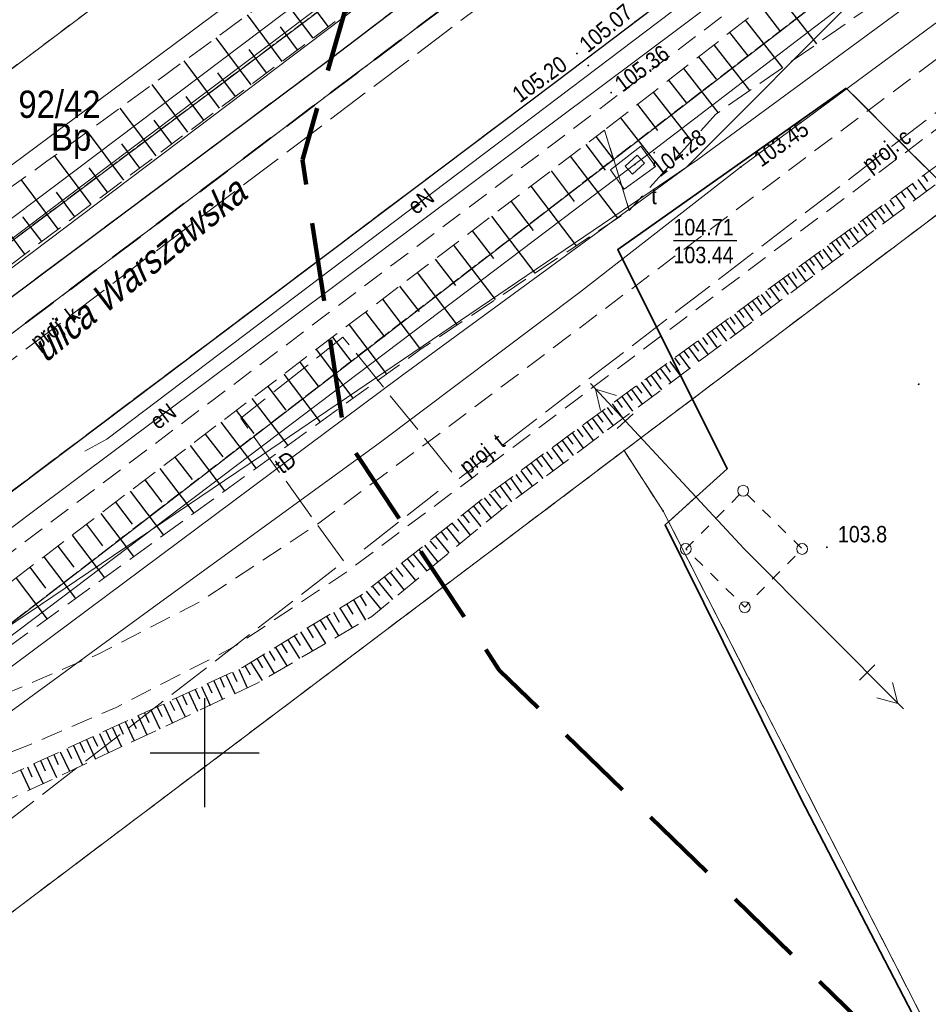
# Model space of a CAD drawing. Extents: x 7489187 to 7491099, y 5781939 to 5785132.
# Tile 11 of 217: x 7490292 to 7490333, y 5784338 to 5784384. Entities that reach past the tile are written whole.
import ezdxf
from ezdxf.enums import TextEntityAlignment as Align

# ---------------------------------------------------------------- set-up
doc = ezdxf.new("R2010")
doc.units = 0
doc.header["$MEASUREMENT"] = 0
for name, pattern in [('1.5_0.5', [2, 1.5, -0.5]), ('1.5_1.0', [2.5, 1.5, -1]), ('218-500', [1, 0.5, -0.5]), ('219-500', [0]), ('4', [1.8, 1.2, -0.6]), ('mz1.0_0.5', [1.5, 1, -0.5]), ('mz1.25_0.5', [1.75, 1.25, -0.5]), ('mz2.0_0.5', [2.5, 2, -0.5]), ('sm05_500', [1, 0.5, -0.5])]:
    doc.linetypes.add(name, pattern=pattern)
doc.layers.get('0').update_dxf_attribs({"linetype": 'CONTINUOUS', "lineweight": 5})
for name, color, linetype, transparency in [('0 Inne (niezydentyfikowane)', 7, 'CONTINUOUS', 0.8), ('203-Punkt załamania granicy działki nie stabilizowany', 7, 'CONTINUOUS', 0.8), ('210-Oznaczenie użytku', 7, 'CONTINUOUS', 0.8), ('211-Nr działki', 7, 'CONTINUOUS', 0.8), ('216-Granica obrębu', 7, 'CONTINUOUS', 0.8), ('217-Granica konturu klasyfikcyjnego', 7, 'CONTINUOUS', 0.8), ('218-Granica użytku', 7, 'CONTINUOUS', 0.8), ('219-Linia granicy', 7, 'CONTINUOUS', 0.8), ('994-Nazwa ulicy', 7, 'CONTINUOUS', 0.8), ('chodnik (powierzchnia)', 7, 'CONTINUOUS', 0.8), ('jezdnia (powierzchnia)', 7, 'CONTINUOUS', 0.8), ('komora podziemna - przewód telekomunikacyjny (powierzchnia)', 7, 'CONTINUOUS', 0.8), ('krawężnik (linia)', 7, 'CONTINUOUS', 0.8), ('Obszar opracowania', 7, 'CONTINUOUS', 0.8), ('ogrodzenie trwałe (linia)', 7, 'CONTINUOUS', 0.8), ('przewód ciepłowniczy - projektowany lub w budowie (linia) - ob. projektowany', 7, 'CONTINUOUS', 0.8), ('przewód ciepłowniczy - projektowany lub w budowie (linia) - ob. projektowany-Atr1', 7, 'CONTINUOUS', 0.8), ('przewód elektroenergetyczny (linia)', 7, 'CONTINUOUS', 0.8), ('przewód elektroenergetyczny (linia)-Atr1', 7, 'CONTINUOUS', 0.8), ('przewód elektroenergetyczny wysokiego napięcia (linia) - symbol', 7, 'CONTINUOUS', 0.8), ('przewód gazowy (linia)', 7, 'CONTINUOUS', 0.8), ('przewód kanalizacyjny - projektowany lub w budowie (linia) - ob. projektowany', 7, 'CONTINUOUS', 0.8), ('przewód kanalizacyjny - projektowany lub w budowie (linia) - ob. projektowany-Atr1', 7, 'CONTINUOUS', 0.8), ('przewód telekomunikacyjny (linia)', 7, 'CONTINUOUS', 0.8), ('przewód telekomunikacyjny (linia)-Atr1', 7, 'CONTINUOUS', 0.8), ('przewód telekomunikacyjny - projektowany lub w budowie (linia) - ob. projektowany', 7, 'CONTINUOUS', 0.8), ('przewód telekomunikacyjny - projektowany lub w budowie (linia) - ob. projektowany-Atr1', 7, 'CONTINUOUS', 0.8), ('przewód wodociągowy (linia)', 7, 'CONTINUOUS', 0.8), ('punkt o określonej wysokości (sieć elektroenergetyczna)', 7, 'CONTINUOUS', 0.8), ('punkt o określonej wysokości (sieć elektroenergetyczna)-Atr2', 7, 'CONTINUOUS', 0.8), ('punkt o określonej wysokości (sieć telekomunikacyjna)', 7, 'CONTINUOUS', 0.8), ('punkt o określonej wysokości (sieć telekomunikacyjna)-Atr2', 7, 'CONTINUOUS', 0.8), ('punkt o określonej wysokości (sieć telekomunikacyjna)-Atr3', 7, 'CONTINUOUS', 0.8), ('punkt wysokościowy naturalny', 7, 'CONTINUOUS', 0.8), ('punkt wysokościowy naturalny-Atr2', 7, 'CONTINUOUS', 0.8), ('punkt wysokościowy sztuczny', 7, 'CONTINUOUS', 0.8), ('punkt wysokościowy sztuczny-Atr2', 7, 'CONTINUOUS', 0.8), ('Siatka', 7, 'CONTINUOUS', 0.8), ('skarpa nieumocniona (powierzchnia)', 7, 'CONTINUOUS', 0.8), ('słup kratowy (powierzchnia)', 7, 'CONTINUOUS', 0.8), ('słup kratowy (powierzchnia) - symbol', 7, 'CONTINUOUS', 0.8), ('właz prostokątny - siec telekomunikacyjna (punkt)', 7, 'CONTINUOUS', 0.8), ('właz prostokątny - siec telekomunikacyjna (punkt)-Atr17', 7, 'CONTINUOUS', 0.8), ('ścieżka (powierzchnia)', 7, 'CONTINUOUS', 0.8)]:
    doc.layers.add(name, color=color, linetype=linetype, transparency=transparency)
doc.styles.get("Standard").update_dxf_attribs({"font": 'txt', "width": 0.75})
doc.linetypes.add('902-500', pattern='A,3.75,0,[1,ksztalty.shx,S=0.5,R=0,X=0,Y=0],3.75', length=7.5)

# ---------------------------------------------------------------- blocks, each defined once
blk = doc.blocks.new('203')
at = {"linetype": 'Continuous', "lineweight": 0}
h = blk.add_hatch(color=0, dxfattribs=at)
edge = h.paths.add_edge_path()
edge.add_arc((0, 0), 0.045, 0, 360)
blk = doc.blocks.new('PE02')
at = {"color": 0, "linetype": 'Continuous', "lineweight": 13}
for p, q in [((8, -0.5), (8, 0.5)), ((10, 0), (9.134, 0.5)), ((10.35, 0), (0, 0)), ((10, 0), (9.134, -0.5))]:
    blk.add_line(p, q, dxfattribs=at)
blk = doc.blocks.new('PW01')
at = {"linetype": 'Continuous', "lineweight": 13}
h = blk.add_hatch(color=0, dxfattribs=at)
edge = h.paths.add_edge_path()
edge.add_arc((0, 0), 0.045, 0, 360)
blk = doc.blocks.new('SM05')
at = {"color": 0, "linetype": 'Continuous', "lineweight": 13}
blk.add_circle((0, 0), 0.25, dxfattribs=at)
blk = doc.blocks.new('US22B')
at = {"color": 0, "linetype": 'Continuous', "lineweight": 0}
blk.add_lwpolyline([(-0.375, -0.25), (0.375, -0.25), (0.375, 0.25), (-0.375, 0.25)], close=True, dxfattribs=at)
blk = doc.blocks.new('PW02')
at = {"linetype": 'Continuous', "lineweight": 13}
h = blk.add_hatch(color=0, dxfattribs=at)
edge = h.paths.add_edge_path()
edge.add_arc((0, 0), 0.045, 0, 360)
blk = doc.blocks.new('1135')
at = {"layer": 'Siatka', "linetype": 'Continuous'}
for p, q in [((0, 5), (0, -5)), ((-5, 0), (5, 0))]:
    blk.add_line(p, q, dxfattribs=at)

msp = doc.modelspace()

# ---------------------------------------------------------------- linework, layer by layer
at = {"layer": '0 Inne (niezydentyfikowane)', "color": 7, "linetype": 'Continuous', "lineweight": 25, "flags": 128}
for points in [[(7490304.97, 5784382.75), (7490303.39, 5784384.86)], [(7490305.68, 5784383.28), (7490304.88, 5784384.33)], [(7490326.3, 5784384.75), (7490328.06, 5784382.49)], [(7490325.54, 5784384.16), (7490326.4, 5784383.05)], [(7490303.55, 5784381.69), (7490301.96, 5784383.82)], [(7490324.79, 5784383.58), (7490326.49, 5784381.4)], [(7490304.26, 5784382.22), (7490303.47, 5784383.28)], [(7490324.06, 5784383.01), (7490324.9, 5784381.94)], [(7490302.13, 5784380.62), (7490300.52, 5784382.77)], [(7490302.84, 5784381.16), (7490302.04, 5784382.23)], [(7490323.35, 5784382.45), (7490324.98, 5784380.35)], [(7490300.68, 5784379.54), (7490299.06, 5784381.71)], [(7490322.64, 5784381.9), (7490323.45, 5784380.87)], [(7490301.41, 5784380.08), (7490300.6, 5784381.16)], [(7490321.95, 5784381.36), (7490323.53, 5784379.34)], [(7490321.27, 5784380.83), (7490322.1, 5784379.77)], [(7490299.23, 5784378.45), (7490297.6, 5784380.63)], [(7490320.57, 5784380.28), (7490322.32, 5784378.04)], [(7490299.96, 5784379), (7490299.15, 5784380.08)], [(7490297.77, 5784377.36), (7490296.12, 5784379.55)], [(7490319.84, 5784379.71), (7490320.77, 5784378.52)], [(7490298.5, 5784377.91), (7490297.68, 5784379)], [(7490319.06, 5784379.1), (7490321.02, 5784376.59)], [(7490296.29, 5784376.25), (7490294.63, 5784378.47)], [(7490317.94, 5784378.24), (7490318.77, 5784377.15)], [(7490297.03, 5784376.8), (7490296.2, 5784377.91)], [(7490317.47, 5784377.88), (7490318.37, 5784376.7)], [(7490294.8, 5784375.13), (7490293.12, 5784377.37)], [(7490316.76, 5784377.34), (7490318.93, 5784374.5)], [(7490295.55, 5784375.69), (7490294.71, 5784376.81)], [(7490315.88, 5784376.67), (7490316.94, 5784375.27)], [(7490293.29, 5784374), (7490291.59, 5784376.27)], [(7490332.7, 5784376.27), (7490333.09, 5784375.74)], [(7490332.96, 5784376.46), (7490333.15, 5784376.19)], [(7490314.96, 5784375.97), (7490317.03, 5784373.24)], [(7490332.19, 5784375.9), (7490332.59, 5784375.36)], [(7490332.44, 5784376.09), (7490332.64, 5784375.82)], [(7490294.05, 5784374.57), (7490293.21, 5784375.69)], [(7490331.42, 5784375.34), (7490331.62, 5784375.06)], [(7490331.68, 5784375.52), (7490332.08, 5784374.98)], [(7490331.93, 5784375.71), (7490332.13, 5784375.44)], [(7490291.76, 5784372.86), (7490290.04, 5784375.15)], [(7490314.05, 5784375.27), (7490315.06, 5784373.94)], [(7490330.76, 5784374.85), (7490331.17, 5784374.3)], [(7490330.96, 5784375), (7490331.17, 5784374.72)], [(7490331.17, 5784375.15), (7490331.57, 5784374.6)], [(7490292.53, 5784373.43), (7490291.67, 5784374.57)], [(7490313.15, 5784374.59), (7490315.14, 5784371.98)], [(7490330.16, 5784374.41), (7490330.36, 5784374.13)], [(7490330.36, 5784374.56), (7490330.77, 5784374)], [(7490330.56, 5784374.7), (7490330.77, 5784374.43)], [(7490312.27, 5784373.93), (7490313.25, 5784372.65)], [(7490329.55, 5784373.97), (7490329.97, 5784373.4)], [(7490329.75, 5784374.11), (7490329.96, 5784373.83)], [(7490329.96, 5784374.26), (7490330.37, 5784373.7)], [(7490328.95, 5784373.52), (7490329.16, 5784373.23)], [(7490329.15, 5784373.67), (7490329.57, 5784373.1)], [(7490329.35, 5784373.82), (7490329.56, 5784373.53)], [(7490311.41, 5784373.27), (7490313.32, 5784370.77)], [(7490328.34, 5784373.08), (7490328.77, 5784372.5)], [(7490328.54, 5784373.23), (7490328.75, 5784372.94)], [(7490328.74, 5784373.37), (7490329.17, 5784372.8)], [(7490310.57, 5784372.63), (7490311.5, 5784371.41)], [(7490327.73, 5784372.63), (7490327.95, 5784372.34)], [(7490327.94, 5784372.78), (7490328.36, 5784372.2)], [(7490328.14, 5784372.93), (7490328.35, 5784372.64)], [(7490327.13, 5784372.19), (7490327.56, 5784371.6)], [(7490327.33, 5784372.34), (7490327.55, 5784372.04)], [(7490327.53, 5784372.49), (7490327.96, 5784371.9)], [(7490309.75, 5784372.01), (7490311.57, 5784369.6)], [(7490326.52, 5784371.75), (7490326.74, 5784371.45)], [(7490326.73, 5784371.89), (7490327.16, 5784371.3)], [(7490326.93, 5784372.04), (7490327.14, 5784371.74)], [(7490308.94, 5784371.39), (7490309.84, 5784370.22)], [(7490325.92, 5784371.3), (7490326.36, 5784370.7)], [(7490326.12, 5784371.45), (7490326.34, 5784371.15)], [(7490326.32, 5784371.6), (7490326.76, 5784371)], [(7490308.15, 5784370.79), (7490309.9, 5784368.49)], [(7490325.31, 5784370.86), (7490325.53, 5784370.55)], [(7490325.51, 5784371.01), (7490325.96, 5784370.4)], [(7490325.72, 5784371.15), (7490325.94, 5784370.85)], [(7490324.7, 5784370.41), (7490325.15, 5784369.79)], [(7490324.9, 5784370.56), (7490325.13, 5784370.25)], [(7490325.11, 5784370.71), (7490325.56, 5784370.1)], [(7490307.38, 5784370.2), (7490308.25, 5784369.06)], [(7490324.08, 5784369.96), (7490324.31, 5784369.64)], [(7490324.29, 5784370.11), (7490324.74, 5784369.49)], [(7490324.49, 5784370.26), (7490324.72, 5784369.95)], [(7490306.62, 5784369.62), (7490308.34, 5784367.36)], [(7490323.46, 5784369.5), (7490323.92, 5784368.87)], [(7490323.66, 5784369.65), (7490323.89, 5784369.34)], [(7490323.87, 5784369.8), (7490324.33, 5784369.18)], [(7490305.86, 5784369.05), (7490306.71, 5784367.93)], [(7490322.82, 5784369.04), (7490323.06, 5784368.72)], [(7490323.04, 5784369.19), (7490323.5, 5784368.56)], [(7490323.25, 5784369.34), (7490323.48, 5784369.03)], [(7490322.19, 5784368.57), (7490322.66, 5784367.93)], [(7490322.4, 5784368.73), (7490322.64, 5784368.41)], [(7490322.61, 5784368.88), (7490323.08, 5784368.24)], [(7490305.11, 5784368.48), (7490306.8, 5784366.25)], [(7490321.54, 5784368.1), (7490321.78, 5784367.77)], [(7490321.76, 5784368.26), (7490322.23, 5784367.61)], [(7490321.97, 5784368.41), (7490322.21, 5784368.09)], [(7490304.36, 5784367.91), (7490305.2, 5784366.81)], [(7490320.89, 5784367.62), (7490321.37, 5784366.97)], [(7490321.11, 5784367.78), (7490321.35, 5784367.45)], [(7490321.33, 5784367.94), (7490321.8, 5784367.29)], [(7490303.63, 5784367.35), (7490305.29, 5784365.16)], [(7490320.46, 5784367.3), (7490320.94, 5784366.64)], [(7490320.68, 5784367.46), (7490320.92, 5784367.13)], [(7490302.89, 5784366.79), (7490303.72, 5784365.71)], [(7490319.79, 5784366.82), (7490320.04, 5784366.48)], [(7490320.02, 5784366.98), (7490320.5, 5784366.31)], [(7490320.24, 5784367.14), (7490320.48, 5784366.81)], [(7490319.13, 5784366.33), (7490319.62, 5784365.65)], [(7490319.35, 5784366.49), (7490319.6, 5784366.15)], [(7490319.57, 5784366.65), (7490320.06, 5784365.98)], [(7490302.17, 5784366.24), (7490303.81, 5784364.09)], [(7490318.45, 5784365.83), (7490318.7, 5784365.49)], [(7490318.68, 5784366), (7490319.17, 5784365.32)], [(7490318.9, 5784366.16), (7490319.15, 5784365.82)], [(7490301.45, 5784365.69), (7490302.26, 5784364.63)], [(7490318, 5784365.5), (7490318.25, 5784365.16)], [(7490318.23, 5784365.67), (7490318.73, 5784364.98)], [(7490300.74, 5784365.15), (7490302.35, 5784363.04)], [(7490317.31, 5784365), (7490317.82, 5784364.31)], [(7490317.54, 5784365.16), (7490317.79, 5784364.82)], [(7490317.77, 5784365.33), (7490318.27, 5784364.65)], [(7490300.03, 5784364.61), (7490300.83, 5784363.56)], [(7490316.62, 5784364.49), (7490316.88, 5784364.14)], [(7490316.85, 5784364.66), (7490317.36, 5784363.96)], [(7490317.08, 5784364.83), (7490317.34, 5784364.48)], [(7490299.33, 5784364.08), (7490300.91, 5784362)], [(7490316.15, 5784364.15), (7490316.41, 5784363.8)], [(7490316.39, 5784364.32), (7490316.9, 5784363.62)], [(7490298.63, 5784363.55), (7490299.42, 5784362.52)], [(7490315.45, 5784363.63), (7490315.97, 5784362.92)], [(7490315.68, 5784363.8), (7490315.94, 5784363.45)], [(7490315.92, 5784363.98), (7490316.44, 5784363.27)], [(7490314.74, 5784363.11), (7490315, 5784362.75)], [(7490314.97, 5784363.28), (7490315.5, 5784362.57)], [(7490315.21, 5784363.46), (7490315.47, 5784363.1)], [(7490297.94, 5784363.03), (7490299.5, 5784360.98)], [(7490314.26, 5784362.76), (7490314.52, 5784362.4)], [(7490314.5, 5784362.93), (7490315.03, 5784362.21)], [(7490297.26, 5784362.51), (7490298.03, 5784361.49)], [(7490313.53, 5784362.23), (7490314.07, 5784361.5)], [(7490313.78, 5784362.41), (7490314.04, 5784362.04)], [(7490314.02, 5784362.58), (7490314.55, 5784361.86)], [(7490296.58, 5784361.99), (7490298.11, 5784359.98)], [(7490313.05, 5784361.87), (7490313.62, 5784361.15)], [(7490313.29, 5784362.05), (7490313.56, 5784361.68)], [(7490295.91, 5784361.48), (7490296.67, 5784360.48)], [(7490312.33, 5784361.3), (7490312.62, 5784360.93)], [(7490312.57, 5784361.49), (7490313.14, 5784360.76)], [(7490312.81, 5784361.68), (7490313.1, 5784361.32)], [(7490295.24, 5784360.97), (7490296.74, 5784358.99)], [(7490311.84, 5784360.91), (7490312.13, 5784360.54)], [(7490312.08, 5784361.11), (7490312.67, 5784360.37)], [(7490294.58, 5784360.47), (7490295.32, 5784359.49)], [(7490311.34, 5784360.52), (7490311.64, 5784360.15)], [(7490311.59, 5784360.72), (7490312.18, 5784359.97)], [(7490293.92, 5784359.97), (7490295.4, 5784358.02)], [(7490310.84, 5784360.13), (7490311.14, 5784359.74)], [(7490311.09, 5784360.32), (7490311.69, 5784359.57)], [(7490310.08, 5784359.52), (7490310.69, 5784358.74)], [(7490310.33, 5784359.72), (7490310.64, 5784359.34)], [(7490310.59, 5784359.92), (7490311.2, 5784359.16)], [(7490293.27, 5784359.47), (7490294, 5784358.51)], [(7490309.56, 5784359.11), (7490310.18, 5784358.32)], [(7490309.82, 5784359.32), (7490310.13, 5784358.92)], [(7490292.63, 5784358.98), (7490294.08, 5784357.07)], [(7490309.03, 5784358.69), (7490309.66, 5784357.89)], [(7490309.29, 5784358.9), (7490309.61, 5784358.5)], [(7490291.99, 5784358.5), (7490292.71, 5784357.55)], [(7490308.5, 5784358.27), (7490309.14, 5784357.46)], [(7490308.76, 5784358.48), (7490309.08, 5784358.08)], [(7490291.35, 5784358.01), (7490292.78, 5784356.13)], [(7490307.96, 5784357.84), (7490308.61, 5784357.02)], [(7490308.23, 5784358.06), (7490308.55, 5784357.65)], [(7490307.41, 5784357.41), (7490308.07, 5784356.58)], [(7490307.68, 5784357.63), (7490308.01, 5784357.21)], [(7490306.51, 5784356.82), (7490306.79, 5784356.36)], [(7490306.82, 5784357.01), (7490307.38, 5784356.08)], [(7490307.13, 5784357.2), (7490307.41, 5784356.73)], [(7490305.9, 5784356.45), (7490306.17, 5784355.99)], [(7490306.2, 5784356.63), (7490306.76, 5784355.72)], [(7490304.99, 5784355.9), (7490305.54, 5784355.01)], [(7490305.29, 5784356.08), (7490305.57, 5784355.63)], [(7490305.59, 5784356.26), (7490306.14, 5784355.36)], [(7490304.4, 5784355.54), (7490304.94, 5784354.66)], [(7490304.7, 5784355.72), (7490304.97, 5784355.27)], [(7490303.53, 5784355), (7490303.79, 5784354.58)], [(7490303.82, 5784355.18), (7490304.35, 5784354.32)], [(7490304.11, 5784355.36), (7490304.38, 5784354.92)], [(7490302.96, 5784354.66), (7490303.22, 5784354.23)], [(7490303.25, 5784354.83), (7490303.77, 5784353.98)], [(7490302.12, 5784354.14), (7490302.63, 5784353.32)], [(7490302.4, 5784354.31), (7490302.65, 5784353.9)], [(7490302.68, 5784354.48), (7490303.19, 5784353.64)], [(7490301.28, 5784353.7), (7490301.47, 5784353.27)], [(7490301.56, 5784353.83), (7490301.95, 5784352.98)], [(7490301.85, 5784353.97), (7490302.09, 5784353.57)], [(7490300.13, 5784353.17), (7490300.33, 5784352.74)], [(7490300.42, 5784353.3), (7490300.82, 5784352.44)], [(7490300.71, 5784353.43), (7490300.9, 5784353)], [(7490300.99, 5784353.56), (7490301.39, 5784352.71)], [(7490299.27, 5784352.77), (7490299.67, 5784351.91)], [(7490299.56, 5784352.9), (7490299.76, 5784352.47)], [(7490299.85, 5784353.04), (7490300.25, 5784352.17)], [(7490298.41, 5784352.37), (7490298.61, 5784351.94)], [(7490298.69, 5784352.51), (7490299.1, 5784351.64)], [(7490298.98, 5784352.64), (7490299.18, 5784352.2)], [(7490297.24, 5784351.83), (7490297.44, 5784351.39)], [(7490297.53, 5784351.97), (7490297.94, 5784351.09)], [(7490297.82, 5784352.1), (7490298.03, 5784351.67)], [(7490298.11, 5784352.24), (7490298.52, 5784351.36)], [(7490296.36, 5784351.43), (7490296.77, 5784350.54)], [(7490296.65, 5784351.56), (7490296.86, 5784351.12)], [(7490296.95, 5784351.7), (7490297.35, 5784350.82)], [(7490295.47, 5784351.02), (7490295.68, 5784350.57)], [(7490295.77, 5784351.16), (7490296.18, 5784350.27)], [(7490296.06, 5784351.29), (7490296.27, 5784350.85)], [(7490294.28, 5784350.47), (7490294.49, 5784350.02)], [(7490294.58, 5784350.61), (7490294.99, 5784349.71)], [(7490294.88, 5784350.75), (7490295.08, 5784350.3)], [(7490295.18, 5784350.88), (7490295.59, 5784349.99)], [(7490293.38, 5784350.05), (7490293.8, 5784349.15)], [(7490293.68, 5784350.19), (7490293.89, 5784349.74)], [(7490293.98, 5784350.33), (7490294.4, 5784349.43)], [(7490292.47, 5784349.64), (7490292.68, 5784349.18)], [(7490292.78, 5784349.78), (7490293.2, 5784348.87)], [(7490293.08, 5784349.92), (7490293.29, 5784349.46)], [(7490291.56, 5784349.22), (7490291.99, 5784348.3)], [(7490291.87, 5784349.36), (7490292.08, 5784348.9)], [(7490292.17, 5784349.5), (7490292.59, 5784348.58)]]:
    msp.add_lwpolyline(points, dxfattribs=at)
at = {"layer": '216-Granica obrębu', "color": 7, "linetype": '1.5_1.0', "lineweight": 35, "flags": 128}
for points in [[(7490030.45, 5785119.29), (7490028.96, 5785119.44), (7489905.46, 5785132.25), (7489892.56, 5785131.06), (7489875.97, 5785130.77), (7489882.83, 5785099.49), (7489894.33, 5785057.55), (7489904.61, 5785020.12), (7489930.49, 5784923.59), (7489942.07, 5784889.96), (7489952.72, 5784856.68), (7489954.77, 5784856.84), (7489969.91, 5784858.07), (7489970.61, 5784854.86), (7489953.91, 5784849.86), (7489955.53, 5784843.61), (7489958.2, 5784833.42), (7489980.65, 5784747.13), (7490007.65, 5784650.77), (7490023.45, 5784602.85), (7490041.59, 5784556.96), (7490083.09, 5784465.49), (7490092.71, 5784443.73), (7490123.6, 5784373.91), (7490159.36, 5784298.2), (7490166.44, 5784283.23), (7490180.6, 5784291.3), (7490210.6, 5784308.4), (7490268.73, 5784352.29), (7490829.59, 5784775.52), (7490832.19, 5784784.55), (7490911.98, 5785062.01), (7490905.26, 5785060.95), (7490801.79, 5785044.54), (7490669.56, 5785030.73), (7490494.4, 5785017.63), (7490431.74, 5785030.5), (7490354.61, 5785047.58), (7490260.42, 5785068.42), (7490180.66, 5785086.04)], [(7490982.74, 5784169.34), (7491039.04, 5784200.86), (7491051.74, 5784207.97), (7491052.67, 5784239.47), (7491052.74, 5784241.92), (7491052.92, 5784248), (7491053, 5784250.86), (7491050.96, 5784254.83), (7491044.42, 5784267.53), (7491031.4, 5784292.82), (7491011.82, 5784330.89), (7491008.66, 5784337), (7490999.48, 5784354.85), (7490905.74, 5784803.82), (7490903.06, 5784816.68), (7490901.11, 5784825.98), (7490829.59, 5784775.52), (7490268.73, 5784352.29), (7490210.6, 5784308.4), (7490180.6, 5784291.3), (7490166.44, 5784283.23), (7490188.7, 5784278.35), (7490194.94, 5784270.17), (7490207.62, 5784253.55), (7490185.34, 5784238.01), (7490202.71, 5784185.24), (7490204.24, 5784178.08), (7490211.21, 5784145.54), (7490216.75, 5784104.37), (7490217.83, 5784096.32), (7490218.8, 5784046.06), (7490215.34, 5783996.05), (7490206.95, 5783946.76), (7490193.71, 5783898.58), (7490175.89, 5783851.76), (7490153.48, 5783807.1), (7490158.6, 5783786.4), (7490236.24, 5783821.04), (7490329.56, 5783863.61), (7490388.02, 5783890.29), (7490434.56, 5783914.52), (7490490.93, 5783945.89), (7490491.13, 5783946), (7490512.04, 5783957.22), (7490534.13, 5783969.08), (7490538.17, 5783971.24), (7490544.14, 5783961.48), (7490606.22, 5783983.46), (7490664.31, 5784007.87), (7490705.37, 5784025.14), (7490748.64, 5784044.48), (7490747.91, 5784055.65), (7490747.49, 5784061.98), (7490746.96, 5784070.1), (7490794.71, 5784095), (7490790.8, 5784067.02), (7490835.7, 5784091.8), (7490838.43, 5784093.31), (7490854.17, 5784102), (7490875.76, 5784113.91), (7490901.93, 5784127.42), (7490908.36, 5784130.73), (7490914.78, 5784134.04), (7490973.71, 5784164.29)]]:
    msp.add_lwpolyline(points, close=True, dxfattribs=at)
at = {"layer": '217-Granica konturu klasyfikcyjnego', "color": 3, "linetype": '1.5_0.5', "lineweight": 18, "flags": 128}
for points in [[(7490319.23, 5784363.85), (7490286.9, 5784339.48)], [(7490321.02, 5784361.08), (7490319.23, 5784363.85)], [(7490366.63, 5784272), (7490321.02, 5784361.08)]]:
    msp.add_lwpolyline(points, dxfattribs=at)
at = {"layer": '218-Granica użytku', "color": 3, "linetype": '218-500', "lineweight": 18, "flags": 128}
for points in [[(7490268.73, 5784352.29), (7490829.59, 5784775.52)], [(7490829.59, 5784775.52), (7490268.73, 5784352.29)], [(7490275.58, 5784343.98), (7490400.92, 5784440.45)], [(7490400.92, 5784440.45), (7490275.58, 5784343.98)], [(7490320.2, 5784403.19), (7490270.23, 5784365.62)], [(7490316, 5784392.06), (7490266.49, 5784355)], [(7490266.49, 5784355), (7490316, 5784392.06)], [(7490319.23, 5784363.85), (7490334.42, 5784375.3)], [(7490334.42, 5784375.3), (7490319.23, 5784363.85)], [(7490319.23, 5784363.85), (7490286.9, 5784339.48)], [(7490286.9, 5784339.48), (7490319.23, 5784363.85)], [(7490321.02, 5784361.08), (7490319.23, 5784363.85)], [(7490319.23, 5784363.85), (7490321.02, 5784361.08)], [(7490366.63, 5784272), (7490321.02, 5784361.08)], [(7490321.02, 5784361.08), (7490366.63, 5784272)]]:
    msp.add_lwpolyline(points, dxfattribs=at)
at = {"layer": '219-Linia granicy', "color": 7, "linetype": '219-500', "lineweight": 18, "flags": 128}
for points in [[(7490829.59, 5784775.52), (7490268.73, 5784352.29)], [(7490400.92, 5784440.45), (7490275.58, 5784343.98)], [(7490320.2, 5784403.19), (7490270.23, 5784365.62)], [(7490316, 5784392.06), (7490266.49, 5784355)], [(7490319.23, 5784363.85), (7490334.42, 5784375.3)], [(7490319.23, 5784363.85), (7490286.9, 5784339.48)], [(7490319.23, 5784363.85), (7490321.02, 5784361.08)], [(7490321.02, 5784361.08), (7490366.63, 5784272)]]:
    msp.add_lwpolyline(points, dxfattribs=at)
at = {"layer": 'chodnik (powierzchnia)', "color": 7, "linetype": 'mz1.0_0.5', "lineweight": 18, "flags": 128}
msp.add_lwpolyline([(7490277.37, 5784348.84), (7490360.505, 5784411.437), (7490379.54, 5784425.82), (7490378.18, 5784427.68), (7490316.119, 5784380.766), (7490275.71, 5784350.37)], close=True, dxfattribs=at)
at = {"layer": 'jezdnia (powierzchnia)', "color": 7, "linetype": '1.5_0.5', "lineweight": 18, "flags": 128}
for points in [[(7490191.164, 5784287.003), (7490211.67, 5784301.9), (7490216.46, 5784305.56), (7490248.362, 5784329.904), (7490272.4, 5784347.89), (7490275.71, 5784350.37), (7490316.119, 5784380.766), (7490378.18, 5784427.68), (7490378.92, 5784428.22), (7490372.91, 5784432.64), (7490341.91, 5784409.31), (7490305.841, 5784381.862), (7490276.12, 5784359.68), (7490257.34, 5784345.74), (7490219.064, 5784316.704), (7490199.315, 5784301.827), (7490173.114, 5784281.766), (7490181.727, 5784279.879), (7490186.53, 5784283.616), (7490187.78, 5784283.47), (7490188.27, 5784282.22), (7490191.57, 5784284.52), (7490190.798, 5784286.042)], [(7490406.7, 5784302.4), (7490404.97, 5784304.36), (7490401.8, 5784308.38), (7490395.15, 5784316.36), (7490366.28, 5784344.31), (7490343.83, 5784366.09), (7490329.42, 5784380.46), (7490318.94, 5784373.06), (7490323.96, 5784363.02), (7490321.11, 5784360.45), (7490327.32, 5784347.94), (7490349.24, 5784305.67), (7490366.66, 5784272.61)]]:
    msp.add_lwpolyline(points, close=True, dxfattribs=at)
at = {"layer": 'komora podziemna - przewód telekomunikacyjny (powierzchnia)', "color": 30, "linetype": 'Continuous', "lineweight": 18, "flags": 128}
msp.add_lwpolyline([(7490318.601, 5784376.714), (7490319.992, 5784377.805), (7490320.673, 5784376.864), (7490319.242, 5784375.828)], close=True, dxfattribs=at)
at = {"layer": 'krawężnik (linia)', "color": 7, "linetype": 'Continuous', "lineweight": 25, "flags": 128}
for points in [[(7490191.57, 5784284.52), (7490190.798, 5784286.042), (7490191.164, 5784287.003), (7490211.67, 5784301.9), (7490216.46, 5784305.56), (7490248.362, 5784329.904), (7490272.4, 5784347.89), (7490275.71, 5784350.37), (7490316.119, 5784380.766), (7490378.18, 5784427.68)], [(7490276.12, 5784359.68), (7490305.841, 5784381.862), (7490341.91, 5784409.31)]]:
    msp.add_lwpolyline(points, dxfattribs=at)
at = {"layer": 'Obszar opracowania', "color": 132, "linetype": '4', "lineweight": 200, "ltscale": 3, "flags": 128}
msp.add_lwpolyline([(7490308.01, 5784389.52), (7490316.37, 5784399.26), (7490368.28, 5784438.36), (7490379.98, 5784443.72), (7490392.84, 5784443.68), (7490403.31, 5784441.36), (7490411.83, 5784439.47), (7490423.51, 5784434.05), (7490431.84, 5784424.24), (7490448.06, 5784393.68), (7490473.16, 5784346.39), (7490476.39, 5784336.34), (7490475.94, 5784325.78), (7490471.85, 5784316.04), (7490464.65, 5784308.32), (7490428.65, 5784281.35), (7490426.2, 5784279.52), (7490416.78, 5784274.8), (7490406.31, 5784273.62), (7490396.08, 5784276.14), (7490387.35, 5784282.04), (7490363.54, 5784305.17), (7490313.51, 5784353.79), (7490306.43, 5784364.49), (7490304.48, 5784377.18)], close=True, dxfattribs=at)
at = {"layer": 'ogrodzenie trwałe (linia)', "color": 7, "linetype": '902-500', "lineweight": 35, "flags": 128}
for points in [[(7490329.42, 5784380.46), (7490318.94, 5784373.06), (7490323.96, 5784363.02), (7490321.11, 5784360.45), (7490327.32, 5784347.94), (7490349.24, 5784305.67), (7490366.66, 5784272.61)], [(7490401.8, 5784308.38), (7490395.15, 5784316.36), (7490366.28, 5784344.31), (7490343.83, 5784366.09), (7490329.42, 5784380.46)]]:
    msp.add_lwpolyline(points, dxfattribs=at)
at = {"layer": 'przewód ciepłowniczy - projektowany lub w budowie (linia) - ob. projektowany', "color": 212, "linetype": 'mz2.0_0.5', "lineweight": 18, "flags": 128}
msp.add_lwpolyline([(7490185.685, 5784318.667), (7490194.477, 5784325.476), (7490220.566, 5784305.463), (7490261.211, 5784336.029), (7490271.625, 5784331.926), (7490306.383, 5784358.757), (7490301.652, 5784365.332), (7490306.341, 5784369.054), (7490311.61, 5784362.528), (7490368.871, 5784406.453), (7490364.148, 5784412.619), (7490368.655, 5784416.08), (7490373.27, 5784410.347), (7490390.074, 5784423.014), (7490396.583, 5784418.155), (7490432.017, 5784441.744), (7490430.313, 5784450.196), (7490463.438, 5784475.356), (7490469.68, 5784467.349), (7490479.408, 5784474.71), (7490477.816, 5784486.031), (7490534.021, 5784528.866), (7490525.597, 5784540.393), (7490808.751, 5784754.621), (7490819.609, 5784742.841), (7490829.609, 5784752.142), (7490863.559, 5784775.852), (7490881.577, 5784769.973), (7490886.788, 5784759.778), (7490925.363, 5784768.572), (7490920.184, 5784791.924)], dxfattribs=at)
at = {"layer": 'przewód elektroenergetyczny (linia)', "color": 1, "linetype": 'Continuous', "lineweight": 18, "flags": 128}
for points in [[(7490211.021, 5784316.441), (7490216.663, 5784320.772), (7490239.241, 5784337.214), (7490265.05, 5784357.155), (7490278.511, 5784367.553), (7490306.086, 5784388.056), (7490334.58, 5784409.917), (7490352.44, 5784423.684), (7490376.737, 5784441.333)], [(7490317.19, 5784371.09), (7490324.57, 5784376.84), (7490351.15, 5784396.45), (7490369.71, 5784411.05), (7490377.99, 5784416.83), (7490389.84, 5784425.96), (7490396.8, 5784429.77)], [(7490347.62, 5784402.73), (7490324.06, 5784384.96), (7490291.97, 5784360.94), (7490264.61, 5784340.25), (7490263.95, 5784339.92), (7490263.34, 5784340.24), (7490257.43, 5784347.16), (7490254.03, 5784351.64), (7490237.25, 5784372.66), (7490237.26, 5784373.35), (7490239.86, 5784375.83), (7490239.34, 5784376.51), (7490238.95, 5784376.63), (7490238.67, 5784376.62), (7490238.44, 5784376.84)], [(7490294.51, 5784363.83), (7490295.51, 5784364.38), (7490324.28, 5784386.15), (7490325.1, 5784387.01)], [(7490229.66, 5784306.08), (7490233.49, 5784308.53), (7490244.13, 5784316.94), (7490252.24, 5784323.36), (7490260.48, 5784329.22), (7490261.07, 5784329.14), (7490279.03, 5784342.85), (7490288.17, 5784349.76), (7490297.82, 5784356.79), (7490308, 5784364.19), (7490317.19, 5784371.09)]]:
    msp.add_lwpolyline(points, dxfattribs=at)
at = {"layer": 'przewód gazowy (linia)', "color": 40, "linetype": 'Continuous', "lineweight": 18, "flags": 128}
msp.add_lwpolyline([(7490415.58, 5784438.75), (7490408.75, 5784434.24), (7490383.44, 5784415.98), (7490371.82, 5784432.53), (7490365.18, 5784428.12), (7490253.31, 5784343.67)], dxfattribs=at)
at = {"layer": 'przewód kanalizacyjny - projektowany lub w budowie (linia) - ob. projektowany', "color": 34, "linetype": 'mz2.0_0.5', "lineweight": 18, "flags": 128}
msp.add_lwpolyline([(7490176.08, 5784281.12), (7490193.19, 5784294.04), (7490257.03, 5784342.24), (7490320.88, 5784390.45), (7490382.34, 5784436.83), (7490446.2, 5784485.01), (7490510.06, 5784533.2), (7490571.22, 5784579.99), (7490762.79, 5784724.55), (7490826.96, 5784772.35), (7490841.52, 5784811.63), (7490861.93, 5784878.59)], dxfattribs=at)
at = {"layer": 'przewód telekomunikacyjny (linia)', "color": 30, "linetype": 'Continuous', "lineweight": 18, "flags": 128}
for points in [[(7490417.075, 5784438.476), (7490405.928, 5784435.554), (7490392.703, 5784428.802), (7490368.273, 5784410.738), (7490322.613, 5784377.194), (7490302.603, 5784363.625), (7490285.114, 5784351.815), (7490272.797, 5784342.444), (7490272.51, 5784341.67)], [(7490374.155, 5784419.03), (7490373.9, 5784418.42), (7490330.219, 5784384.997), (7490320.193, 5784377.326), (7490319.715, 5784376.96)], [(7490276.161, 5784342.805), (7490308.91, 5784367.192), (7490322.071, 5784376.829), (7490330.219, 5784384.997)], [(7490241.12, 5784317.56), (7490241.72, 5784318.014), (7490318.88, 5784376.329), (7490319.715, 5784376.96)]]:
    msp.add_lwpolyline(points, dxfattribs=at)
at = {"layer": 'przewód telekomunikacyjny - projektowany lub w budowie (linia) - ob. projektowany', "color": 30, "linetype": 'mz2.0_0.5', "lineweight": 18, "flags": 128}
msp.add_lwpolyline([(7490307.318, 5784359.337), (7490310.708, 5784361.987)], dxfattribs=at)
at = {"layer": 'przewód wodociągowy (linia)', "color": 5, "linetype": 'CONTINUOUS', "lineweight": 18}
for p, q in [((7490293.11, 5784375.971), (7490332.549, 5784405.718)), ((7490293.562, 5784375.371), (7490332.999, 5784405.118)), ((7490268.543, 5784357.47), (7490293.11, 5784375.971)), ((7490268.995, 5784356.87), (7490293.562, 5784375.371))]:
    msp.add_line(p, q, dxfattribs=at)
at = {"layer": 'punkt o określonej wysokości (sieć telekomunikacyjna)-Atr2', "color": 7, "flags": 128}
msp.add_lwpolyline([(7490321.493, 5784373.483), (7490324.405, 5784373.483)], dxfattribs=at)
at = {"layer": 'skarpa nieumocniona (powierzchnia)', "color": 7, "linetype": 'mz1.25_0.5', "lineweight": 18, "flags": 128}
for points in [[(7490318.34, 5784378.54), (7490319.47, 5784374.86), (7490323.417, 5784379.258), (7490334.168, 5784386.735), (7490359.741, 5784407.289), (7490360.505, 5784411.437)], [(7490325.73, 5784398.47), (7490324.8, 5784399.75), (7490313.44, 5784392.2), (7490292.77, 5784377.11), (7490270.14, 5784360.89), (7490273.096, 5784358.951), (7490280.93, 5784364.74), (7490305.66, 5784383.27)], [(7490319.47, 5784374.86), (7490318.34, 5784378.54), (7490307.15, 5784370.03), (7490286.27, 5784354.15), (7490281.92, 5784350.91), (7490280.2, 5784348.66), (7490282.32, 5784349.46), (7490288.18, 5784352.81), (7490309.93, 5784368.51)], [(7490286.13, 5784341.57), (7490287.22, 5784342.32), (7490286.6, 5784345.47), (7490290.92, 5784347.8), (7490302.41, 5784353.19), (7490307.67, 5784356.25), (7490313.71, 5784361.23), (7490333.94, 5784376.37), (7490337.45, 5784371.61), (7490339.19, 5784373.3), (7490334.73, 5784377.76), (7490313.1, 5784361.91), (7490307.18, 5784357.23), (7490301.74, 5784353.91), (7490290.66, 5784348.8), (7490285.86, 5784346.84), (7490285.4, 5784346.02)]]:
    msp.add_lwpolyline(points, close=True, dxfattribs=at)
at = {"layer": 'słup kratowy (powierzchnia)', "color": 7, "linetype": 'sm05_500', "lineweight": 18, "flags": 128}
msp.add_lwpolyline([(7490322.06, 5784359.341), (7490324.69, 5784362.009), (7490327.394, 5784359.343), (7490324.764, 5784356.675)], close=True, dxfattribs=at)
at = {"layer": 'ścieżka (powierzchnia)', "color": 7, "linetype": 'mz1.0_0.5', "lineweight": 18, "flags": 128}
msp.add_lwpolyline([(7490284.22, 5784341.88), (7490283.34, 5784343.55), (7490283.03, 5784344.95), (7490283.19, 5784346.04), (7490283.76, 5784346.84), (7490284.57, 5784347.46), (7490286.31, 5784348.3), (7490289.96, 5784349.58), (7490292.05, 5784350.4), (7490295.95, 5784352.08), (7490301.28, 5784354.82), (7490306.48, 5784358.27), (7490312.4, 5784362.7), (7490333.18, 5784378.3), (7490347.63, 5784389.17), (7490368.34, 5784404.76), (7490388.65, 5784419.74), (7490389.68, 5784420.31), (7490391.21, 5784420.61), (7490392.72, 5784420.5), (7490393.86, 5784420.16), (7490396.44, 5784417.92), (7490398.19, 5784419.95), (7490395.7, 5784421.98), (7490395.18, 5784422.68), (7490395.018, 5784423.045), (7490394.934, 5784423.435), (7490394.932, 5784423.835), (7490394.94, 5784423.9), (7490395.034, 5784424.288), (7490395.205, 5784424.649), (7490395.45, 5784424.97), (7490395.46, 5784424.98), (7490394.74, 5784425.56), (7490393.17, 5784426.96), (7490389.51, 5784423.85), (7490387.3, 5784422.02), (7490386.54, 5784421.41), (7490366.77, 5784406.78), (7490346.01, 5784391.19), (7490331.56, 5784380.29), (7490310.8, 5784364.66), (7490305.23, 5784360.52), (7490299.76, 5784356.91), (7490295.09, 5784354.51), (7490290.83, 5784352.68), (7490289.03, 5784352.01), (7490285.91, 5784350.94), (7490284.46, 5784350.43), (7490283.16, 5784349.63), (7490281.82, 5784348.59), (7490281.19, 5784348.06), (7490280.51, 5784347.87), (7490279.1, 5784348.03), (7490277.37, 5784348.84), (7490275.71, 5784350.37), (7490272.4, 5784347.89), (7490275.63, 5784347.6), (7490277.2, 5784347.03), (7490279.42, 5784345.49), (7490280.69, 5784343.17), (7490280.96, 5784342.54), (7490281.64, 5784341.66), (7490282.77, 5784340.33)], close=True, dxfattribs=at)

# ---------------------------------------------------------------- block references
at = {"layer": '203-Punkt załamania granicy działki nie stabilizowany', "color": 7, "linetype": 'Continuous', "lineweight": 18}
for p in [(7490319.23, 5784363.85), (7490321.02, 5784361.08)]:
    msp.add_blockref('203', p, dxfattribs=at)
at = {"layer": 'przewód elektroenergetyczny wysokiego napięcia (linia) - symbol', "color": 1, "linetype": 'Continuous', "lineweight": 18}
for rotation in [132.887, 314.907]:
    msp.add_blockref('PE02', (7490324.73, 5784359.34), dxfattribs=dict(at, rotation=rotation))
at = {"layer": 'punkt o określonej wysokości (sieć elektroenergetyczna)', "color": 1, "linetype": 'Continuous', "lineweight": 13}
msp.add_blockref('PW01', (7490324.57, 5784376.84), dxfattribs=at)
at = {"layer": 'punkt o określonej wysokości (sieć telekomunikacyjna)', "color": 30, "linetype": 'Continuous', "lineweight": 13, "rotation": 42.82}
msp.add_blockref('PW01', (7490319.72, 5784376.96), dxfattribs=at)
at = {"layer": 'punkt wysokościowy naturalny', "color": 7, "linetype": 'Continuous', "lineweight": 13}
msp.add_blockref('PW01', (7490328.53, 5784359.42), dxfattribs=at)
at = {"layer": 'punkt wysokościowy sztuczny', "color": 7, "linetype": 'Continuous', "lineweight": 13}
for p in [(7490317.07, 5784382.05), (7490317.59, 5784381.5), (7490318.64, 5784380.26), (7490320.61, 5784377.51), (7490332.74, 5784366.89)]:
    msp.add_blockref('PW02', p, dxfattribs=at)
at = {"layer": 'Siatka', "xscale": 0.5, "yscale": 0.5}
msp.add_blockref('1135', (7490300, 5784350), dxfattribs=at)
at = {"layer": 'słup kratowy (powierzchnia) - symbol', "color": 7, "linetype": 'Continuous', "lineweight": 18}
for p in [(7490324.69, 5784362.009), (7490322.06, 5784359.341), (7490327.394, 5784359.343), (7490324.764, 5784356.675)]:
    msp.add_blockref('SM05', p, dxfattribs=at)
at = {"layer": 'właz prostokątny - siec telekomunikacyjna (punkt)', "color": 7, "linetype": 'Continuous', "lineweight": 18, "rotation": 42.82}
msp.add_blockref('US22B', (7490319.72, 5784376.96), dxfattribs=at)

# ---------------------------------------------------------------- texts
at = {"layer": '210-Oznaczenie użytku', "color": 3, "linetype": 'Continuous', "lineweight": 18, "width": 0.9}
msp.add_text('Bp', height=1.25, dxfattribs=at).set_placement((7490292.96, 5784377.595))
at = {"layer": '211-Nr działki', "color": 7, "linetype": 'Continuous', "lineweight": 18, "width": 0.9}
msp.add_text('92/42', height=1.25, dxfattribs=at).set_placement((7490291.46, 5784379.1))
at = {"layer": '994-Nazwa ulicy', "color": 7, "linetype": 'Continuous', "lineweight": 25, "oblique": 15, "width": 0.9}
msp.add_text('ulica Warszawska', height=1.25, rotation=39.271, dxfattribs=at).set_placement((7490292.7, 5784367.84))
at = {"layer": 'przewód ciepłowniczy - projektowany lub w budowie (linia) - ob. projektowany-Atr1', "color": 212, "width": 0.9}
msp.add_text('proj. c', height=0.75, rotation=37.302, dxfattribs=at).set_placement((7490331.26, 5784377.62), align=Align.MIDDLE_CENTER)
at = {"layer": 'przewód elektroenergetyczny (linia)-Atr1', "color": 1, "width": 0.9}
for rotation, p in [(37.114, (7490309.914, 5784375.279)), (37.097, (7490298.089, 5784365.425))]:
    msp.add_text('eN', height=0.75, rotation=rotation, dxfattribs=at).set_placement(p, align=Align.MIDDLE_CENTER)
at = {"layer": 'przewód kanalizacyjny - projektowany lub w budowie (linia) - ob. projektowany-Atr1', "color": 34, "width": 0.9}
msp.add_text('proj. k', height=0.75, rotation=37.054, dxfattribs=at).set_placement((7490292.15, 5784368.75), align=Align.MIDDLE_LEFT)
at = {"layer": 'przewód telekomunikacyjny (linia)-Atr1', "color": 30, "width": 0.9}
msp.add_text('tD', height=0.75, rotation=36.674, dxfattribs=at).set_placement((7490303.704, 5784363.315), align=Align.MIDDLE_CENTER)
at = {"layer": 'przewód telekomunikacyjny - projektowany lub w budowie (linia) - ob. projektowany-Atr1', "color": 30, "width": 0.9}
msp.add_text('proj. t', height=0.75, rotation=38.015, dxfattribs=at).set_placement((7490312.71, 5784363.69), align=Align.MIDDLE_CENTER)
at = {"layer": 'punkt o określonej wysokości (sieć elektroenergetyczna)-Atr2', "color": 1, "width": 0.9}
msp.add_text('103.45', height=0.75, rotation=35.395, dxfattribs=at).set_placement((7490325.306, 5784377.121), align=Align.MIDDLE_LEFT)
at = {"layer": 'punkt o określonej wysokości (sieć telekomunikacyjna)-Atr2', "color": 30, "width": 0.9}
msp.add_text('104.71', height=0.75, dxfattribs=at).set_placement((7490321.493, 5784373.491), align=Align.BOTTOM_LEFT)
at = {"layer": 'punkt o określonej wysokości (sieć telekomunikacyjna)-Atr3', "color": 30, "width": 0.9}
msp.add_text('103.44', height=0.75, dxfattribs=at).set_placement((7490321.493, 5784372.215), align=Align.BOTTOM_LEFT)
at = {"layer": 'punkt wysokościowy naturalny-Atr2', "color": 7, "width": 0.9}
msp.add_text('103.8', height=0.75, dxfattribs=at).set_placement((7490329.032, 5784359.42), align=Align.BOTTOM_LEFT)
at = {"layer": 'punkt wysokościowy sztuczny-Atr2', "color": 7, "width": 0.9}
for s, rotation, p in [('105.07', 39.534, (7490317.568, 5784382.048)), ('105.36', 36.476, (7490319.156, 5784380.247)), ('105.20', 35.895, (7490314.457, 5784379.762)), ('104.28', 37.261, (7490320.873, 5784376.368))]:
    msp.add_text(s, height=0.75, rotation=rotation, dxfattribs=at).set_placement(p)
at = {"layer": 'właz prostokątny - siec telekomunikacyjna (punkt)-Atr17', "color": 7, "width": 0.9}
msp.add_text('t', height=0.75, dxfattribs=at).set_placement((7490320.48, 5784374.921), align=Align.BOTTOM_LEFT)

doc.saveas('drawing.dxf')
